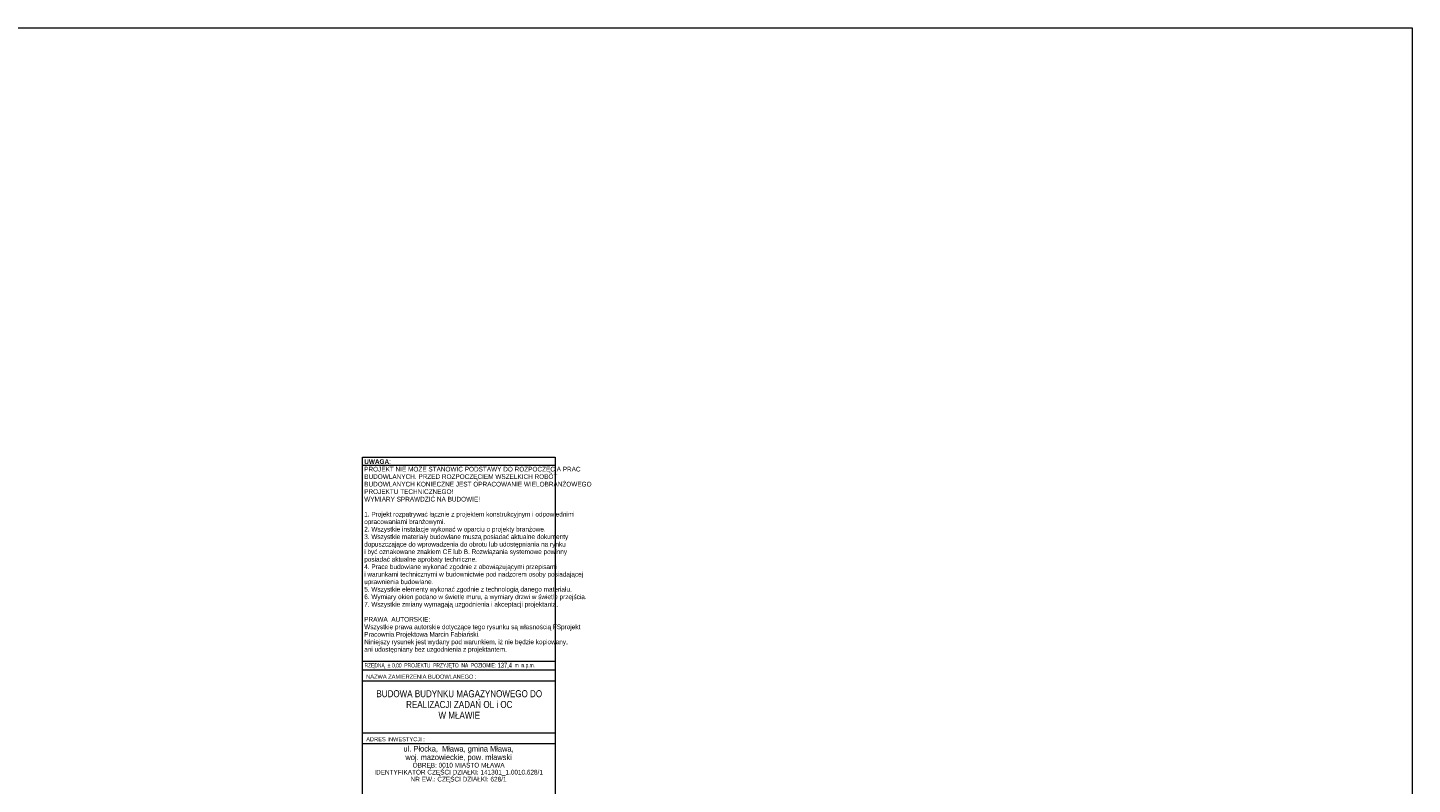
# Model space of a CAD drawing. Header units: centimetres. Extents: x -29333 to 403204, y -464147 to 16641.
# Tile 37 of 134: x 399062 to 403204, y -462021 to -459757. Entities that reach past the tile are written whole.
import ezdxf

# ---------------------------------------------------------------- set-up
doc = ezdxf.new("R2010")
doc.units = ezdxf.units.CM
doc.header["$MEASUREMENT"] = 0
doc.layers.add('810-G Ogólne', color=7, linetype='Continuous')
doc.styles.add('GENERATED_STYLE_1', font='arial.ttf')
doc.styles.add('GENERATED_STYLE_13', font='ARIALN.TTF')
doc.styles.add('GENERATED_STYLE_14', font='ARIALNB.TTF')
doc.styles.add('GENERATED_STYLE_5', font='ARIALN.TTF')

msp = doc.modelspace()

# ---------------------------------------------------------------- linework, layer by layer
at = {"color": 7, "linetype": 'Continuous', "lineweight": 13}
for p, q in [((400063.2, -461066.7), (400639.2, -461066.7)), ((400063.2, -461652.2), (400639.2, -461652.2)), ((400063.2, -461679), (400639.2, -461679)), ((400063.2, -461711), (400639.2, -461711)), ((400063.2, -461867.1), (400639.2, -461867.1)), ((400063.2, -461899.1), (400639.2, -461899.1))]:
    msp.add_line(p, q, dxfattribs=at)
at = {"color": 7, "linetype": 'Continuous', "lineweight": 13, "flags": 128}
msp.add_lwpolyline([(400063.2, -461042.5), (400639.2, -461042.5), (400639.2, -463481.2), (400063.2, -463481.2)], close=True, dxfattribs=at)
at = {"layer": '810-G Ogólne', "color": 1, "linetype": 'Continuous', "lineweight": 13, "flags": 128}
msp.add_lwpolyline([(386895, -459757.4), (403203.7, -459757.4), (403203.7, -464146.6), (386895, -464146.6)], close=True, dxfattribs=at)

# ---------------------------------------------------------------- texts
at = {"color": 7, "linetype": 'Continuous', "lineweight": 13}
for s, insert, char_height, width, attachment_point, line_spacing_factor, style in [('\\A1;{\\pql;\\fArial Narrow|b1|i0|c0|p34;UWAGA\\fArial Narrow|b0|i0|c0|p34;:  \\P\\pql;\\fArial Narrow|b0|i0|c0|p34;PROJEKT NIE MOŻE STANOWIĆ PODSTAWY DO ROZPOCZĘCIA PRAC \\P\\pql;\\fArial Narrow|b0|i0|c0|p34;BUDOWLANYCH. PRZED ROZPOCZĘCIEM WSZELKICH ROBÓT \\P\\pql;\\fArial Narrow|b0|i0|c0|p34;BUDOWLANYCH KONIECZNE JEST OPRACOWANIE WIELOBRANŻOWEGO PROJEKTU TECHNICZNEGO!\\P\\pql;\\fArial Narrow|b0|i0|c0|p34;WYMIARY SPRAWDZIĆ NA BUDOWIE!\\P\\pql;\\fArial Narrow|b0|i0|c0|p34;\\P\\pql;\\fArial Narrow|b0|i0|c0|p34;1. Projekt rozpatrywać łącznie z projektem konstrukcyjnym i odpowiednimi \\P\\pql;\\fArial Narrow|b0|i0|c0|p34;opracowaniami branżowymi.\\P\\pql;\\fArial Narrow|b0|i0|c0|p34;2. Wszystkie instalacje wykonać w oparciu o projekty branżowe.\\P\\pql;\\fArial Narrow|b0|i0|c0|p34;3. Wszystkie materiały budowlane muszą posiadać aktualne dokumenty \\P\\pql;\\fArial Narrow|b0|i0|c0|p34;dopuszczające do wprowadzenia do obrotu lub udostępniania na rynku \\P\\pql;\\fArial Narrow|b0|i0|c0|p34;i być oznakowane znakiem CE lub B. Rozwiązania systemowe powinny \\P\\pql;\\fArial Narrow|b0|i0|c0|p34;posiadać aktualne aprobaty techniczne.\\P\\pql;\\fArial Narrow|b0|i0|c0|p34;4. Prace budowlane wykonać zgodnie z obowiązującymi przepisami \\P\\pql;\\fArial Narrow|b0|i0|c0|p34;i warunkami technicznymi w budownictwie pod nadzorem osoby posiadającej\\P\\pql;\\fArial Narrow|b0|i0|c0|p34;uprawnienia budowlane.\\P\\pql;\\fArial Narrow|b0|i0|c0|p34;5. Wszystkie elementy wykonać zgodnie z technologią danego materiału.\\P\\pql;\\fArial Narrow|b0|i0|c0|p34;6. Wymiary okien podano w świetle muru, a wymiary drzwi w świetle przejścia.\\P\\pql;\\fArial Narrow|b0|i0|c0|p34;7. Wszystkie zmiany wymagają uzgodnienia i akceptacji projektanta.\\P\\pql;\\fArial Narrow|b0|i0|c0|p34;\\P\\pql;\\fArial Narrow|b0|i0|c0|p34;PRAWA  AUTORSKIE:\\P\\pql;\\fArial Narrow|b0|i0|c0|p34;Wszystkie prawa autorskie dotyczące tego rysunku są własnością FSprojekt \\P\\pql;\\fArial Narrow|b0|i0|c0|p34;Pracownia Projektowa Marcin Fabiański.\\P\\pql;\\fArial Narrow|b0|i0|c0|p34;Niniejszy rysunek jest wydany pod warunkiem, iż nie będzie kopiowany, \\P\\pql;\\fArial Narrow|b0|i0|c0|p34;ani udostępniany bez uzgodnienia z projektantem.}', (400068.3, -461048.6), 14, 570.875, 1, 0.96279, 'GENERATED_STYLE_14'), ('\\A1;{\\pqc;\\fArial Narrow|b0|i0|c0|p34;BUDOWA BUDYNKU MAGAZYNOWEGO DO REALIZACJI ZADAŃ OL i OC \\P\\pqc;\\fArial Narrow|b0|i0|c0|p34;W MŁAWIE}', (400352.6, -461739.5), 21, 500.556, 2, 0.919852, 'GENERATED_STYLE_13')]:
    msp.add_mtext(s, dxfattribs=dict(at, insert=insert, char_height=char_height, width=width, attachment_point=attachment_point, line_spacing_factor=line_spacing_factor, style=style))
for s, insert, char_height, attachment_point, style in [('\\A1;{\\W0.800000x;\\pql;\\fArial Narrow|b0|i0|c238|p34;RZĘDNĄ  ± 0,00  PROJEKTU  PRZYJĘTO  NA  POZIOMIE: \\fArial Narrow|b0|i0|c238|p34;\\H1.171083x;137,4\\fArial Narrow|b0|i0|c238|p34;\\H0.853910x;  m  n.p.m.}', (400069.3, -461657.5), 12.8, 1, 'GENERATED_STYLE_5'), ('\\A1;{\\pql;\\fArial|b0|i0|c238|p38;NAZWA ZAMIERZENIA BUDOWLANEGO :}', (400074, -461699), 12.16, 4, 'GENERATED_STYLE_1'), ('\\A1;{\\pql;\\fArial|b0|i0|c238|p38;ADRES INWESTYCJI :}', (400074.2, -461886.3), 12.16, 4, 'GENERATED_STYLE_1')]:
    msp.add_mtext(s, dxfattribs=dict(at, insert=insert, char_height=char_height, attachment_point=attachment_point, style=style))
at = {"color": 7, "linetype": 'Continuous', "lineweight": 13, "insert": (400350.6, -461906.1), "char_height": 17, "attachment_point": 2, "line_spacing_factor": 0.895423, "style": 'GENERATED_STYLE_13'}
msp.add_mtext('\\A1;{\\pqc;\\fArial Narrow|b0|i0|c0|p34;ul. Płocka,  Mława, gmina Mława, \\P\\pqc;\\fArial Narrow|b0|i0|c0|p34;woj. mazowieckie, pow. mławski\\P\\pqc;\\fArial Narrow|b0|i0|c0|p34;\\H0.823529x;OBRĘB: 0010 MIASTO MŁAWA\\P\\pqc;\\fArial Narrow|b0|i0|c0|p34;IDENTYFIKATOR CZĘŚCI DZIAŁKI: 141301_1.0010.628/1\\P\\pqc;\\fArial Narrow|b0|i0|c0|p34;NR EW.: CZĘŚCI DZIAŁKI: 628/1}', dxfattribs=at)

doc.saveas('drawing.dxf')
